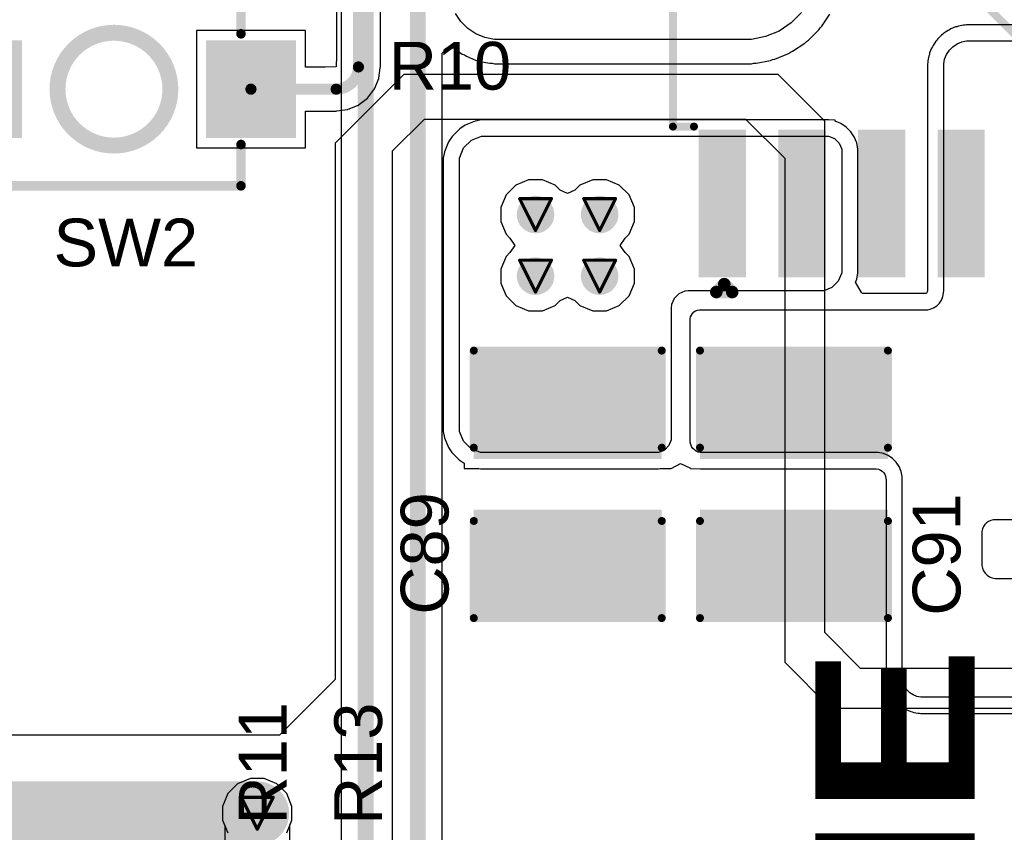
# Model space of a CAD drawing. Header units: inches. Extents: x 0 to 12.2, y 0 to 7.
# Tile 39 of 154: x 1.536 to 2.154, y 1.117 to 1.627. Entities that reach past the tile are written whole.
import ezdxf

# ---------------------------------------------------------------- set-up
doc = ezdxf.new("R2010")
doc.units = ezdxf.units.IN
doc.header["$MEASUREMENT"] = 0
for name, color, linetype in [('Bottom Layer', 5, 'Continuous'), ('Bottom Overlay', 54, 'Continuous'), ('Drill Drawing', 1, 'Continuous'), ('Layer 1', 16, 'Continuous'), ('Layer 2', 76, 'Continuous'), ('Top Layer', 1, 'Continuous'), ('Top Overlay', 2, 'Continuous'), ('Top Paste', 8, 'Continuous'), ('Top Solder', 216, 'Continuous'), ('Via Holes', 16, 'Continuous')]:
    doc.layers.add(name, color=color, linetype=linetype)
doc.styles.add('Arial', font='txt', dxfattribs={"height": 0.2})
doc.styles.add('Arial Black_Bold', font='txt', dxfattribs={"height": 0.2})

# ---------------------------------------------------------------- blocks, each defined once
blk = doc.blocks.new('SOT_223_6__21')
at = {"layer": 'Top Layer'}
for points in [[(-0.0689, 0.16535), (0.0689, 0.16535), (0.0689, 0.07874), (-0.0689, 0.07874)], [(-0.11083, -0.07972), (-0.08917, -0.07972), (-0.08917, -0.16437), (-0.11083, -0.16437)], [(-0.06083, -0.07972), (-0.03917, -0.07972), (-0.03917, -0.16437), (-0.06083, -0.16437)], [(-0.01083, -0.07972), (0.01083, -0.07972), (0.01083, -0.16437), (-0.01083, -0.16437)], [(0.03917, -0.07972), (0.06083, -0.07972), (0.06083, -0.16437), (0.03917, -0.16437)], [(0.08917, -0.07972), (0.11083, -0.07972), (0.11083, -0.16437), (0.08917, -0.16437)]]:
    blk.add_hatch(color=1, dxfattribs=at).paths.add_polyline_path(points)
at = {"layer": 'Top Paste'}
for points in [[(-0.0689, 0.16535), (0.0689, 0.16535), (0.0689, 0.07874), (-0.0689, 0.07874)], [(-0.11083, -0.07972), (-0.08917, -0.07972), (-0.08917, -0.16437), (-0.11083, -0.16437)], [(-0.06083, -0.07972), (-0.03917, -0.07972), (-0.03917, -0.16437), (-0.06083, -0.16437)], [(-0.01083, -0.07972), (0.01083, -0.07972), (0.01083, -0.16437), (-0.01083, -0.16437)], [(0.03917, -0.07972), (0.06083, -0.07972), (0.06083, -0.16437), (0.03917, -0.16437)], [(0.08917, -0.07972), (0.11083, -0.07972), (0.11083, -0.16437), (0.08917, -0.16437)]]:
    blk.add_hatch(color=8, dxfattribs=at).paths.add_polyline_path(points)
at = {"layer": 'Top Solder'}
for points in [[(-0.0729, 0.16935), (0.0729, 0.16935), (0.0729, 0.07474), (-0.0729, 0.07474)], [(-0.11483, -0.07572), (-0.08517, -0.07572), (-0.08517, -0.16837), (-0.11483, -0.16837)], [(-0.06483, -0.07572), (-0.03517, -0.07572), (-0.03517, -0.16837), (-0.06483, -0.16837)], [(-0.01483, -0.07572), (0.01483, -0.07572), (0.01483, -0.16837), (-0.01483, -0.16837)], [(0.03517, -0.07572), (0.06483, -0.07572), (0.06483, -0.16837), (0.03517, -0.16837)], [(0.08517, -0.07572), (0.11483, -0.07572), (0.11483, -0.16837), (0.08517, -0.16837)]]:
    blk.add_hatch(color=216, dxfattribs=at).paths.add_polyline_path(points)
at = {"layer": 'Top Overlay'}
for points, const_width in [([(-0.131, -0.07374), (-0.131, 0.07243)], 0.005), ([(-0.131, 0.07243), (-0.07593, 0.07243)], 0.005), ([(0.07593, 0.07243), (0.131, 0.07243)], 0.005), ([(0.131, -0.07374), (0.131, 0.07243)], 0.005), ([(-0.131, -0.07374), (-0.11776, -0.07374)], 0.005), ([(0.11776, -0.07374), (0.131, -0.07374)], 0.005), ([(-0.10376, -0.17767), (-0.09876, -0.17267)], 0.00787), ([(-0.09876, -0.17267), (-0.09376, -0.17767)], 0.00787), ([(-0.10376, -0.17767), (-0.09376, -0.17767)], 0.00787)]:
    blk.add_lwpolyline(points, dxfattribs=dict(at, const_width=const_width))
for points, const_width in [([(-0.13225, 0.07243, 1), (-0.12975, 0.07243, 1)], 0.0025), ([(-0.13225, 0.07243, 1), (-0.12975, 0.07243, 1)], 0.0025), ([(-0.07718, 0.07243, 1), (-0.07468, 0.07243, 1)], 0.0025), ([(0.07468, 0.07243, 1), (0.07718, 0.07243, 1)], 0.0025), ([(0.12975, 0.07243, 1), (0.13225, 0.07243, 1)], 0.0025), ([(0.12975, 0.07243, 1), (0.13225, 0.07243, 1)], 0.0025), ([(-0.13225, -0.07374, 1), (-0.12975, -0.07374, 1)], 0.0025), ([(-0.13225, -0.07374, 1), (-0.12975, -0.07374, 1)], 0.0025), ([(-0.11901, -0.07374, 1), (-0.11651, -0.07374, 1)], 0.0025), ([(0.11651, -0.07374, 1), (0.11901, -0.07374, 1)], 0.0025), ([(0.12975, -0.07374, 1), (0.13225, -0.07374, 1)], 0.0025), ([(0.12975, -0.07374, 1), (0.13225, -0.07374, 1)], 0.0025), ([(-0.10073, -0.17267, 1), (-0.09679, -0.17267, 1)], 0.00394), ([(-0.10073, -0.17267, 1), (-0.09679, -0.17267, 1)], 0.00394), ([(-0.10573, -0.17767, 1), (-0.10179, -0.17767, 1)], 0.00394), ([(-0.10573, -0.17767, 1), (-0.10179, -0.17767, 1)], 0.00394), ([(-0.09573, -0.17767, 1), (-0.09179, -0.17767, 1)], 0.00394), ([(-0.09573, -0.17767, 1), (-0.09179, -0.17767, 1)], 0.00394)]:
    blk.add_lwpolyline(points, format="xyb", close=True, dxfattribs=dict(at, const_width=const_width))
blk = doc.blocks.new('TS_1088_AR02016_48')
at = {"layer": 'Top Layer'}
for points in [[(-0.11023, 0.02677), (-0.06181, 0.02677), (-0.06181, -0.02677), (-0.11023, -0.02677)], [(0.06181, 0.02677), (0.11023, 0.02677), (0.11023, -0.02677), (0.06181, -0.02677)]]:
    blk.add_hatch(color=1, dxfattribs=at).paths.add_polyline_path(points)
at = {"layer": 'Top Paste'}
for points in [[(-0.11023, 0.02677), (-0.06181, 0.02677), (-0.06181, -0.02677), (-0.11023, -0.02677)], [(0.06181, 0.02677), (0.11023, 0.02677), (0.11023, -0.02677), (0.06181, -0.02677)]]:
    blk.add_hatch(color=8, dxfattribs=at).paths.add_polyline_path(points)
at = {"layer": 'Top Solder'}
for points in [[(-0.11423, 0.03077), (-0.05781, 0.03077), (-0.05781, -0.03077), (-0.11423, -0.03077)], [(0.05781, 0.03077), (0.11423, 0.03077), (0.11423, -0.03077), (0.05781, -0.03077)]]:
    blk.add_hatch(color=216, dxfattribs=at).paths.add_polyline_path(points)
at = {"layer": 'Top Overlay', "const_width": 0.006}
for points in [[(-0.07977, 0.06068), (-0.07977, 0.03477)], [(0.07977, 0.06068), (-0.07977, 0.06068)], [(0.07977, 0.06068), (0.07977, 0.03477)], [(-0.07977, -0.03477), (-0.07977, -0.06068)], [(0.07977, -0.03477), (0.07977, -0.06068)], [(0.07977, -0.06068), (-0.07977, -0.06068)]]:
    blk.add_lwpolyline(points, dxfattribs=at)
at = {"layer": 'Top Overlay'}
for points, const_width in [([(-0.08127, 0.06068, 1), (-0.07827, 0.06068, 1)], 0.003), ([(-0.08127, 0.06068, 1), (-0.07827, 0.06068, 1)], 0.003), ([(0.07827, 0.06068, 1), (0.08127, 0.06068, 1)], 0.003), ([(0.07827, 0.06068, 1), (0.08127, 0.06068, 1)], 0.003), ([(-0.08127, 0.03477, 1), (-0.07827, 0.03477, 1)], 0.003), ([(0.03543, 0, 1), (-0.03543, 0, 1)], 0.01), ([(0.07827, 0.03477, 1), (0.08127, 0.03477, 1)], 0.003), ([(-0.03793, 0, 1), (-0.03293, 0, 1)], 0.005), ([(0.03293, 0, 1), (0.03793, 0, 1)], 0.005), ([(-0.08127, -0.03477, 1), (-0.07827, -0.03477, 1)], 0.003), ([(0.07827, -0.03477, 1), (0.08127, -0.03477, 1)], 0.003), ([(-0.08127, -0.06068, 1), (-0.07827, -0.06068, 1)], 0.003), ([(-0.08127, -0.06068, 1), (-0.07827, -0.06068, 1)], 0.003), ([(0.07827, -0.06068, 1), (0.08127, -0.06068, 1)], 0.003), ([(0.07827, -0.06068, 1), (0.08127, -0.06068, 1)], 0.003)]:
    blk.add_lwpolyline(points, format="xyb", close=True, dxfattribs=dict(at, const_width=const_width))
blk = doc.blocks.new('C___1210_265')
at = {"layer": 'Top Layer'}
for points in [[(-0.08, 0.055), (-0.02, 0.055), (-0.02, -0.055), (-0.08, -0.055)], [(0.02, 0.055), (0.08, 0.055), (0.08, -0.055), (0.02, -0.055)]]:
    blk.add_hatch(color=1, dxfattribs=at).paths.add_polyline_path(points)
at = {"layer": 'Top Paste'}
for points in [[(-0.08, 0.055), (-0.02, 0.055), (-0.02, -0.055), (-0.08, -0.055)], [(0.02, 0.055), (0.08, 0.055), (0.08, -0.055), (0.02, -0.055)]]:
    blk.add_hatch(color=8, dxfattribs=at).paths.add_polyline_path(points)
at = {"layer": 'Top Solder'}
for points in [[(-0.084, 0.059), (-0.016, 0.059), (-0.016, -0.059), (-0.084, -0.059)], [(0.016, 0.059), (0.084, 0.059), (0.084, -0.059), (0.016, -0.059)]]:
    blk.add_hatch(color=216, dxfattribs=at).paths.add_polyline_path(points)
at = {"layer": 'Top Overlay', "const_width": 0.005}
for points in [[(-0.084, 0.059), (-0.023, 0.059)], [(-0.084, 0.059), (-0.084, -0.059)], [(0.023, 0.059), (0.084, 0.059)], [(0.084, 0.059), (0.084, -0.059)], [(-0.084, -0.059), (-0.023, -0.059)], [(0.023, -0.059), (0.084, -0.059)]]:
    blk.add_lwpolyline(points, dxfattribs=at)
at = {"layer": 'Top Overlay', "const_width": 0.0025}
for points in [[(-0.08525, 0.059, 1), (-0.08275, 0.059, 1)], [(-0.08525, 0.059, 1), (-0.08275, 0.059, 1)], [(-0.02425, 0.059, 1), (-0.02175, 0.059, 1)], [(0.02175, 0.059, 1), (0.02425, 0.059, 1)], [(0.08275, 0.059, 1), (0.08525, 0.059, 1)], [(0.08275, 0.059, 1), (0.08525, 0.059, 1)], [(-0.08525, -0.059, 1), (-0.08275, -0.059, 1)], [(-0.08525, -0.059, 1), (-0.08275, -0.059, 1)], [(-0.02425, -0.059, 1), (-0.02175, -0.059, 1)], [(0.02175, -0.059, 1), (0.02425, -0.059, 1)], [(0.08275, -0.059, 1), (0.08525, -0.059, 1)], [(0.08275, -0.059, 1), (0.08525, -0.059, 1)]]:
    blk.add_lwpolyline(points, format="xyb", close=True, dxfattribs=at)
blk = doc.blocks.new('C___1210_267')
at = {"layer": 'Top Layer'}
for points in [[(-0.08, 0.055), (-0.02, 0.055), (-0.02, -0.055), (-0.08, -0.055)], [(0.02, 0.055), (0.08, 0.055), (0.08, -0.055), (0.02, -0.055)]]:
    blk.add_hatch(color=1, dxfattribs=at).paths.add_polyline_path(points)
at = {"layer": 'Top Paste'}
for points in [[(-0.08, 0.055), (-0.02, 0.055), (-0.02, -0.055), (-0.08, -0.055)], [(0.02, 0.055), (0.08, 0.055), (0.08, -0.055), (0.02, -0.055)]]:
    blk.add_hatch(color=8, dxfattribs=at).paths.add_polyline_path(points)
at = {"layer": 'Top Solder'}
for points in [[(-0.084, 0.059), (-0.016, 0.059), (-0.016, -0.059), (-0.084, -0.059)], [(0.016, 0.059), (0.084, 0.059), (0.084, -0.059), (0.016, -0.059)]]:
    blk.add_hatch(color=216, dxfattribs=at).paths.add_polyline_path(points)
at = {"layer": 'Top Overlay', "const_width": 0.005}
for points in [[(-0.084, 0.059), (-0.023, 0.059)], [(-0.084, 0.059), (-0.084, -0.059)], [(0.023, 0.059), (0.084, 0.059)], [(0.084, 0.059), (0.084, -0.059)], [(-0.084, -0.059), (-0.023, -0.059)], [(0.023, -0.059), (0.084, -0.059)]]:
    blk.add_lwpolyline(points, dxfattribs=at)
at = {"layer": 'Top Overlay', "const_width": 0.0025}
for points in [[(-0.08525, 0.059, 1), (-0.08275, 0.059, 1)], [(-0.08525, 0.059, 1), (-0.08275, 0.059, 1)], [(-0.02425, 0.059, 1), (-0.02175, 0.059, 1)], [(0.02175, 0.059, 1), (0.02425, 0.059, 1)], [(0.08275, 0.059, 1), (0.08525, 0.059, 1)], [(0.08275, 0.059, 1), (0.08525, 0.059, 1)], [(-0.08525, -0.059, 1), (-0.08275, -0.059, 1)], [(-0.08525, -0.059, 1), (-0.08275, -0.059, 1)], [(-0.02425, -0.059, 1), (-0.02175, -0.059, 1)], [(0.02175, -0.059, 1), (0.02425, -0.059, 1)], [(0.08275, -0.059, 1), (0.08525, -0.059, 1)], [(0.08275, -0.059, 1), (0.08525, -0.059, 1)]]:
    blk.add_lwpolyline(points, format="xyb", close=True, dxfattribs=at)

msp = doc.modelspace()

# ---------------------------------------------------------------- hatches: boundary and pattern name
at = {"layer": 'Bottom Layer'}
h = msp.add_hatch(color=5, dxfattribs=at)
edge = h.paths.add_edge_path()
edge.add_arc((1.85976, 1.505), 0.01181, 0, 360)
h = msp.add_hatch(color=5, dxfattribs=at)
edge = h.paths.add_edge_path()
edge.add_arc((1.9, 1.505), 0.01181, 0, 360)
h = msp.add_hatch(color=5, dxfattribs=at)
edge = h.paths.add_edge_path()
edge.add_arc((1.85976, 1.46632), 0.01181, 0, 360)
h = msp.add_hatch(color=5, dxfattribs=at)
edge = h.paths.add_edge_path()
edge.add_arc((1.9, 1.46632), 0.01181, 0, 360)
h = msp.add_hatch(color=5, dxfattribs=at)
edge = h.paths.add_edge_path()
edge.add_arc((1.68504, 1.129), 0.01181, 0, 360)
at = {"layer": 'Layer 1'}
h = msp.add_hatch(color=16, dxfattribs=at)
edge = h.paths.add_edge_path()
edge.add_arc((1.85976, 1.505), 0.01181, 0, 360)
h = msp.add_hatch(color=16, dxfattribs=at)
edge = h.paths.add_edge_path()
edge.add_arc((1.9, 1.505), 0.01181, 0, 360)
h = msp.add_hatch(color=16, dxfattribs=at)
edge = h.paths.add_edge_path()
edge.add_arc((1.85976, 1.46632), 0.01181, 0, 360)
h = msp.add_hatch(color=16, dxfattribs=at)
edge = h.paths.add_edge_path()
edge.add_arc((1.9, 1.46632), 0.01181, 0, 360)
h = msp.add_hatch(color=16, dxfattribs=at)
edge = h.paths.add_edge_path()
edge.add_arc((1.68504, 1.129), 0.01181, 0, 360)
at = {"layer": 'Layer 2'}
h = msp.add_hatch(color=76, dxfattribs=at)
edge = h.paths.add_edge_path()
edge.add_arc((1.85976, 1.505), 0.01181, 0, 360)
h = msp.add_hatch(color=76, dxfattribs=at)
edge = h.paths.add_edge_path()
edge.add_arc((1.9, 1.505), 0.01181, 0, 360)
h = msp.add_hatch(color=76, dxfattribs=at)
edge = h.paths.add_edge_path()
edge.add_arc((1.85976, 1.46632), 0.01181, 0, 360)
h = msp.add_hatch(color=76, dxfattribs=at)
edge = h.paths.add_edge_path()
edge.add_arc((1.9, 1.46632), 0.01181, 0, 360)
h = msp.add_hatch(color=76, dxfattribs=at)
edge = h.paths.add_edge_path()
edge.add_arc((1.68504, 1.129), 0.01181, 0, 360)
at = {"layer": 'Top Layer'}
h = msp.add_hatch(color=1, dxfattribs=at)
edge = h.paths.add_edge_path()
edge.add_arc((1.85976, 1.505), 0.01181, 0, 360)
h = msp.add_hatch(color=1, dxfattribs=at)
edge = h.paths.add_edge_path()
edge.add_arc((1.9, 1.505), 0.01181, 0, 360)
h = msp.add_hatch(color=1, dxfattribs=at)
edge = h.paths.add_edge_path()
edge.add_arc((1.85976, 1.46632), 0.01181, 0, 360)
h = msp.add_hatch(color=1, dxfattribs=at)
edge = h.paths.add_edge_path()
edge.add_arc((1.9, 1.46632), 0.01181, 0, 360)
h = msp.add_hatch(color=1, dxfattribs=at)
edge = h.paths.add_edge_path()
edge.add_arc((1.68504, 1.129), 0.01181, 0, 360)
at = {"layer": 'Via Holes'}
h = msp.add_hatch(color=7, dxfattribs=at)
edge = h.paths.add_edge_path()
edge.add_arc((1.85976, 1.505), 0.00591, 0, 360)
h = msp.add_hatch(color=7, dxfattribs=at)
edge = h.paths.add_edge_path()
edge.add_arc((1.9, 1.505), 0.00591, 0, 360)
h = msp.add_hatch(color=7, dxfattribs=at)
edge = h.paths.add_edge_path()
edge.add_arc((1.85976, 1.46632), 0.00591, 0, 360)
h = msp.add_hatch(color=7, dxfattribs=at)
edge = h.paths.add_edge_path()
edge.add_arc((1.9, 1.46632), 0.00591, 0, 360)
h = msp.add_hatch(color=7, dxfattribs=at)
edge = h.paths.add_edge_path()
edge.add_arc((1.68504, 1.129), 0.00591, 0, 360)

# ---------------------------------------------------------------- linework, layer by layer
at = {"layer": 'Bottom Layer'}
for p, q in [((1.73781, 2.05274), (1.73781, 0.78374)), ((1.81286, 1.62627), (1.80946, 1.63136)), ((1.81719, 1.62194), (1.81286, 1.62627)), ((2.0267, 1.6318), (2.02025, 1.62535)), ((2.03942, 1.6233), (2.04449, 1.63089)), ((1.82228, 1.61854), (1.81719, 1.62194)), ((2.01266, 1.62027), (2.00422, 1.61678)), ((2.02025, 1.62535), (2.01266, 1.62027)), ((2.03106, 1.61453), (2.03751, 1.62099)), ((2.03751, 1.62099), (2.03835, 1.62224)), ((2.03835, 1.62224), (2.03942, 1.6233)), ((1.82793, 1.61619), (1.82228, 1.61854)), ((1.83394, 1.615), (1.82793, 1.61619)), ((1.99071, 1.615), (1.83394, 1.615)), ((1.99527, 1.615), (1.99071, 1.615)), ((2.00422, 1.61678), (1.99527, 1.615)), ((2.02874, 1.61263), (2.02981, 1.61369)), ((2.02981, 1.61369), (2.03106, 1.61453)), ((1.80115, 1.60645), (1.80311, 1.60821)), ((1.80311, 1.60821), (1.806, 1.60954)), ((1.806, 1.60954), (1.80815, 1.60977)), ((1.80815, 1.60977), (1.80869, 1.60922)), ((1.80869, 1.60922), (1.81378, 1.60582)), ((2.01976, 1.60698), (2.02115, 1.60756)), ((2.02115, 1.60756), (2.02874, 1.61263)), ((1.80115, 1.01394), (1.80115, 1.60645)), ((1.81378, 1.60582), (1.81517, 1.60524)), ((1.81517, 1.60524), (1.81642, 1.60441)), ((1.81642, 1.60441), (1.82208, 1.60206)), ((1.82208, 1.60206), (1.82356, 1.60177)), ((1.82356, 1.60177), (1.82495, 1.60119)), ((1.82495, 1.60119), (1.83096, 1.6)), ((1.99825, 1.6), (2.00721, 1.60178)), ((2.00721, 1.60178), (2.0086, 1.60236)), ((2.0086, 1.60236), (2.01008, 1.60265)), ((2.01008, 1.60265), (2.01851, 1.60614)), ((2.01851, 1.60614), (2.01976, 1.60698)), ((1.83096, 1.6), (1.83246, 1.6)), ((1.83246, 1.6), (1.83394, 1.59971)), ((1.83394, 1.59971), (1.99071, 1.59971)), ((1.99071, 1.59971), (1.99527, 1.59971)), ((1.99527, 1.59971), (1.99675, 1.6)), ((1.99675, 1.6), (1.99825, 1.6)), ((1.8474, 1.52349), (1.84127, 1.51735)), ((1.85542, 1.52681), (1.8474, 1.52349)), ((1.86409, 1.52681), (1.85542, 1.52681)), ((1.87211, 1.52349), (1.86409, 1.52681)), ((1.8753, 1.5203), (1.87211, 1.52349)), ((1.88765, 1.52349), (1.88445, 1.5203)), ((1.89566, 1.52681), (1.88765, 1.52349)), ((1.90434, 1.52681), (1.89566, 1.52681)), ((1.91235, 1.52349), (1.90434, 1.52681)), ((1.91849, 1.51735), (1.91235, 1.52349)), ((1.84127, 1.51735), (1.83794, 1.50934)), ((1.87988, 1.51813), (1.8753, 1.5203)), ((1.88445, 1.5203), (1.87988, 1.51813)), ((1.92181, 1.50934), (1.91849, 1.51735)), ((1.83794, 1.50934), (1.83794, 1.50066)), ((1.92181, 1.50066), (1.92181, 1.50934)), ((1.83794, 1.50066), (1.84127, 1.49265)), ((1.91849, 1.49265), (1.92181, 1.50066)), ((1.84127, 1.49265), (1.84368, 1.49023)), ((1.84368, 1.49023), (1.84682, 1.48566)), ((1.91294, 1.48566), (1.91608, 1.49023)), ((1.91608, 1.49023), (1.91849, 1.49265)), ((1.84682, 1.48566), (1.84368, 1.48109)), ((1.91608, 1.48109), (1.91294, 1.48566)), ((1.84127, 1.47867), (1.83794, 1.47066)), ((1.84368, 1.48109), (1.84127, 1.47867)), ((1.91849, 1.47867), (1.91608, 1.48109)), ((1.92181, 1.47066), (1.91849, 1.47867)), ((1.83794, 1.47066), (1.83794, 1.46198)), ((1.92181, 1.46198), (1.92181, 1.47066)), ((1.83794, 1.46198), (1.84127, 1.45396)), ((1.91849, 1.45396), (1.92181, 1.46198)), ((1.84127, 1.45396), (1.8474, 1.44783)), ((1.8753, 1.45102), (1.87988, 1.45319)), ((1.87988, 1.45319), (1.88445, 1.45102)), ((1.91235, 1.44783), (1.91849, 1.45396)), ((1.8474, 1.44783), (1.85542, 1.44451)), ((1.86409, 1.44451), (1.87211, 1.44783)), ((1.87211, 1.44783), (1.8753, 1.45102)), ((1.88445, 1.45102), (1.88765, 1.44783)), ((1.88765, 1.44783), (1.89566, 1.44451)), ((1.90434, 1.44451), (1.91235, 1.44783)), ((1.85542, 1.44451), (1.86409, 1.44451)), ((1.89566, 1.44451), (1.90434, 1.44451)), ((1.6807, 1.15081), (1.67268, 1.14749)), ((1.68938, 1.15081), (1.6807, 1.15081)), ((1.69739, 1.14749), (1.68938, 1.15081)), ((1.67268, 1.14749), (1.66655, 1.14135)), ((1.70353, 1.14135), (1.69739, 1.14749)), ((1.66655, 1.14135), (1.66323, 1.13334)), ((1.70685, 1.13334), (1.70353, 1.14135)), ((1.66323, 1.13334), (1.66323, 1.12466)), ((1.70685, 1.12466), (1.70685, 1.13334)), ((1.66323, 1.12466), (1.66655, 1.11665)), ((1.70353, 1.11665), (1.70685, 1.12466))]:
    msp.add_line(p, q, dxfattribs=at)
at = {"layer": 'Bottom Layer', "const_width": 0.01}
for points in [[(1.78585, 0.99852), (1.78585, 2.21547)], [(1.75311, 0.78374), (1.75311, 2.12987)]]:
    msp.add_lwpolyline(points, dxfattribs=at)
at = {"layer": 'Bottom Overlay', "const_width": 0.005}
msp.add_lwpolyline([(2.00638, 1.77239), (2.16325, 1.61552)], dxfattribs=at)
at = {"layer": 'Drill Drawing', "const_width": 0.002}
for points in [[(1.84976, 1.515), (1.86976, 1.515)], [(1.84976, 1.515), (1.85976, 1.495)], [(1.85976, 1.495), (1.86976, 1.515)], [(1.89, 1.515), (1.91, 1.515)], [(1.89, 1.515), (1.9, 1.495)], [(1.9, 1.495), (1.91, 1.515)], [(1.84976, 1.47632), (1.86976, 1.47632)], [(1.84976, 1.47632), (1.85976, 1.45632)], [(1.85976, 1.45632), (1.86976, 1.47632)], [(1.89, 1.47632), (1.91, 1.47632)], [(1.89, 1.47632), (1.9, 1.45632)], [(1.9, 1.45632), (1.91, 1.47632)], [(1.67504, 1.139), (1.69504, 1.139)], [(1.67504, 1.139), (1.68504, 1.119)], [(1.68504, 1.119), (1.69504, 1.139)]]:
    msp.add_lwpolyline(points, dxfattribs=at)
at = {"layer": 'Drill Drawing', "const_width": 0.001}
for points in [[(1.84926, 1.515, 1), (1.85026, 1.515, 1)], [(1.84926, 1.515, 1), (1.85026, 1.515, 1)], [(1.86926, 1.515, 1), (1.87026, 1.515, 1)], [(1.86926, 1.515, 1), (1.87026, 1.515, 1)], [(1.8895, 1.515, 1), (1.8905, 1.515, 1)], [(1.8895, 1.515, 1), (1.8905, 1.515, 1)], [(1.9095, 1.515, 1), (1.9105, 1.515, 1)], [(1.9095, 1.515, 1), (1.9105, 1.515, 1)], [(1.85926, 1.495, 1), (1.86026, 1.495, 1)], [(1.85926, 1.495, 1), (1.86026, 1.495, 1)], [(1.8995, 1.495, 1), (1.9005, 1.495, 1)], [(1.8995, 1.495, 1), (1.9005, 1.495, 1)], [(1.84926, 1.47632, 1), (1.85026, 1.47632, 1)], [(1.84926, 1.47632, 1), (1.85026, 1.47632, 1)], [(1.86926, 1.47632, 1), (1.87026, 1.47632, 1)], [(1.86926, 1.47632, 1), (1.87026, 1.47632, 1)], [(1.8895, 1.47632, 1), (1.8905, 1.47632, 1)], [(1.8895, 1.47632, 1), (1.8905, 1.47632, 1)], [(1.9095, 1.47632, 1), (1.9105, 1.47632, 1)], [(1.9095, 1.47632, 1), (1.9105, 1.47632, 1)], [(1.85926, 1.45632, 1), (1.86026, 1.45632, 1)], [(1.85926, 1.45632, 1), (1.86026, 1.45632, 1)], [(1.8995, 1.45632, 1), (1.9005, 1.45632, 1)], [(1.8995, 1.45632, 1), (1.9005, 1.45632, 1)], [(1.67454, 1.139, 1), (1.67554, 1.139, 1)], [(1.67454, 1.139, 1), (1.67554, 1.139, 1)], [(1.69454, 1.139, 1), (1.69554, 1.139, 1)], [(1.69454, 1.139, 1), (1.69554, 1.139, 1)], [(1.68454, 1.119, 1), (1.68554, 1.119, 1)], [(1.68454, 1.119, 1), (1.68554, 1.119, 1)]]:
    msp.add_lwpolyline(points, format="xyb", close=True, dxfattribs=at)
at = {"layer": 'Layer 1'}
for p, q in [((1.8474, 1.52349), (1.84127, 1.51735)), ((1.85542, 1.52681), (1.8474, 1.52349)), ((1.86409, 1.52681), (1.85542, 1.52681)), ((1.87211, 1.52349), (1.86409, 1.52681)), ((1.8753, 1.5203), (1.87211, 1.52349)), ((1.88765, 1.52349), (1.88445, 1.5203)), ((1.89566, 1.52681), (1.88765, 1.52349)), ((1.90434, 1.52681), (1.89566, 1.52681)), ((1.91235, 1.52349), (1.90434, 1.52681)), ((1.91849, 1.51735), (1.91235, 1.52349)), ((1.84127, 1.51735), (1.83794, 1.50934)), ((1.87988, 1.51813), (1.8753, 1.5203)), ((1.88445, 1.5203), (1.87988, 1.51813)), ((1.92181, 1.50934), (1.91849, 1.51735)), ((1.83794, 1.50934), (1.83794, 1.50066)), ((1.92181, 1.50066), (1.92181, 1.50934)), ((1.83794, 1.50066), (1.84127, 1.49265)), ((1.91849, 1.49265), (1.92181, 1.50066)), ((1.84127, 1.49265), (1.84368, 1.49023)), ((1.84368, 1.49023), (1.84682, 1.48566)), ((1.91294, 1.48566), (1.91608, 1.49023)), ((1.91608, 1.49023), (1.91849, 1.49265)), ((1.84682, 1.48566), (1.84368, 1.48109)), ((1.91608, 1.48109), (1.91294, 1.48566)), ((1.84127, 1.47867), (1.83794, 1.47066)), ((1.84368, 1.48109), (1.84127, 1.47867)), ((1.91849, 1.47867), (1.91608, 1.48109)), ((1.92181, 1.47066), (1.91849, 1.47867)), ((1.83794, 1.47066), (1.83794, 1.46198)), ((1.92181, 1.46198), (1.92181, 1.47066)), ((1.83794, 1.46198), (1.84127, 1.45396)), ((1.91849, 1.45396), (1.92181, 1.46198)), ((1.84127, 1.45396), (1.8474, 1.44783)), ((1.8753, 1.45102), (1.87988, 1.45319)), ((1.87988, 1.45319), (1.88445, 1.45102)), ((1.91235, 1.44783), (1.91849, 1.45396)), ((1.8474, 1.44783), (1.85542, 1.44451)), ((1.86409, 1.44451), (1.87211, 1.44783)), ((1.87211, 1.44783), (1.8753, 1.45102)), ((1.88445, 1.45102), (1.88765, 1.44783)), ((1.88765, 1.44783), (1.89566, 1.44451)), ((1.90434, 1.44451), (1.91235, 1.44783)), ((1.85542, 1.44451), (1.86409, 1.44451)), ((1.89566, 1.44451), (1.90434, 1.44451)), ((1.6807, 1.15081), (1.67268, 1.14749)), ((1.68938, 1.15081), (1.6807, 1.15081)), ((1.69739, 1.14749), (1.68938, 1.15081)), ((1.67268, 1.14749), (1.66655, 1.14135)), ((1.70353, 1.14135), (1.69739, 1.14749)), ((1.66655, 1.14135), (1.66323, 1.13334)), ((1.70685, 1.13334), (1.70353, 1.14135)), ((1.66323, 1.13334), (1.66323, 1.12466)), ((1.70685, 1.12466), (1.70685, 1.13334)), ((1.66323, 1.12466), (1.66655, 1.11665)), ((1.70353, 1.11665), (1.70685, 1.12466))]:
    msp.add_line(p, q, dxfattribs=at)
at = {"layer": 'Layer 2'}
for p, q in [((1.77715, 1.593), (1.734, 1.54985)), ((2.012, 1.593), (1.77715, 1.593)), ((2.04141, 1.56359), (2.012, 1.593)), ((1.77, 1.545), (1.79, 1.565)), ((1.79, 1.565), (1.99164, 1.565)), ((1.99164, 1.565), (2.01617, 1.54047)), ((2.04141, 1.24244), (2.04141, 1.56359)), ((1.734, 1.54985), (1.734, 1.213)), ((1.77, 1.10382), (1.77, 1.545)), ((2.01617, 1.54047), (2.01617, 1.22383)), ((2.06385, 1.22), (2.04141, 1.24244)), ((2.01617, 1.22383), (2.045, 1.195)), ((2.32709, 1.22), (2.06385, 1.22)), ((1.734, 1.213), (1.699, 1.178)), ((2.045, 1.195), (3.25, 1.195)), ((1.699, 1.178), (1.12754, 1.178))]:
    msp.add_line(p, q, dxfattribs=at)
at = {"layer": 'Layer 2', "const_width": 0.04}
msp.add_lwpolyline([(1.10826, 1.129), (1.68504, 1.129)], dxfattribs=at)
at = {"layer": 'Layer 2', "const_width": 0.02}
msp.add_lwpolyline([(1.67504, 1.129, 1), (1.69504, 1.129, 1)], format="xyb", close=True, dxfattribs=at)
at = {"layer": 'Top Layer'}
for p, q in [((1.73479, 1.76769), (1.73479, 1.60468)), ((1.76232, 1.5977), (1.76232, 1.70488)), ((1.71529, 1.62052), (1.64687, 1.62052)), ((1.64687, 1.62052), (1.64687, 1.54698)), ((1.71529, 1.59752), (1.71529, 1.62052)), ((2.11876, 1.62066), (2.11614, 1.61891)), ((2.11968, 1.62104), (2.11876, 1.62066)), ((2.12052, 1.6216), (2.11968, 1.62104)), ((2.12343, 1.6228), (2.12052, 1.6216)), ((2.12442, 1.623), (2.12343, 1.6228)), ((2.12534, 1.62339), (2.12442, 1.623)), ((2.12843, 1.624), (2.12534, 1.62339)), ((2.12944, 1.624), (2.12843, 1.624)), ((2.13042, 1.6242), (2.12944, 1.624)), ((2.35351, 1.6242), (2.13042, 1.6242)), ((2.11109, 1.61386), (2.10934, 1.61124)), ((2.1118, 1.61457), (2.11109, 1.61386)), ((2.11236, 1.61541), (2.1118, 1.61457)), ((2.11459, 1.61764), (2.11236, 1.61541)), ((2.11543, 1.6182), (2.11459, 1.61764)), ((2.11614, 1.61891), (2.11543, 1.6182)), ((2.12733, 1.61339), (2.13042, 1.614)), ((2.13042, 1.614), (2.132, 1.614)), ((2.132, 1.614), (2.35703, 1.614)), ((2.1084, 1.60948), (2.10719, 1.60657)), ((2.10896, 1.61032), (2.1084, 1.60948)), ((2.10934, 1.61124), (2.10896, 1.61032)), ((2.11782, 1.60558), (2.11957, 1.6082)), ((2.11957, 1.6082), (2.1218, 1.61043)), ((2.1218, 1.61043), (2.12442, 1.61218)), ((2.12442, 1.61218), (2.12733, 1.61339)), ((1.73479, 1.60468), (1.7346, 1.59776)), ((2.10661, 1.60466), (2.106, 1.60156)), ((2.106, 1.60156), (2.106, 1.60056)), ((2.107, 1.60558), (2.10661, 1.60466)), ((2.10719, 1.60657), (2.107, 1.60558)), ((2.116, 1.59958), (2.11661, 1.60267)), ((2.11661, 1.60267), (2.11782, 1.60558)), ((1.72763, 1.59752), (1.71529, 1.59752)), ((1.73455, 1.5977), (1.72763, 1.59752)), ((1.73457, 1.59774), (1.73455, 1.5977)), ((1.7346, 1.59776), (1.73457, 1.59774)), ((1.76135, 1.59054), (1.76224, 1.59729)), ((1.76224, 1.59729), (1.76232, 1.5977)), ((2.106, 1.60056), (2.1058, 1.59958)), ((2.1058, 1.59958), (2.1058, 1.45725)), ((2.116, 1.598), (2.116, 1.59958)), ((2.116, 1.457), (2.116, 1.598)), ((1.75858, 1.58386), (1.76135, 1.59054)), ((1.75418, 1.57812), (1.75858, 1.58386)), ((1.74845, 1.57372), (1.75418, 1.57812)), ((1.73501, 1.57007), (1.74177, 1.57096)), ((1.74177, 1.57096), (1.74845, 1.57372)), ((1.71529, 1.54698), (1.71529, 1.56999)), ((1.71529, 1.56999), (1.7346, 1.56999)), ((1.7346, 1.56999), (1.73501, 1.57007)), ((1.82579, 1.56447), (1.82189, 1.5637)), ((2.04091, 1.56447), (1.82579, 1.56447)), ((2.04377, 1.56447), (2.04091, 1.56447)), ((2.04783, 1.56428), (2.04377, 1.56447)), ((2.04377, 1.56447), (2.04377, 1.56447)), ((2.04783, 1.56363), (2.04783, 1.56428)), ((1.81225, 1.55886), (1.80741, 1.55402)), ((1.81556, 1.56107), (1.81225, 1.55886)), ((1.82189, 1.5637), (1.81556, 1.56107)), ((2.05145, 1.56213), (2.04783, 1.56363)), ((2.05475, 1.55992), (2.05145, 1.56213)), ((2.05765, 1.55703), (2.05475, 1.55992)), ((1.80741, 1.55402), (1.8052, 1.55072)), ((1.81462, 1.54681), (1.81946, 1.55166)), ((1.81946, 1.55166), (1.82579, 1.55428)), ((1.82579, 1.55428), (2.04377, 1.55428)), ((2.04377, 1.55428), (2.04755, 1.55271)), ((2.04755, 1.55271), (2.05044, 1.54982)), ((2.05986, 1.55372), (2.05765, 1.55703)), ((2.06142, 1.54995), (2.05986, 1.55372)), ((1.64687, 1.54698), (1.71529, 1.54698)), ((1.8052, 1.55072), (1.80258, 1.54439)), ((1.812, 1.54049), (1.81462, 1.54681)), ((2.05044, 1.54982), (2.052, 1.54604)), ((2.052, 1.54604), (2.052, 1.544)), ((2.0622, 1.54604), (2.06142, 1.54995)), ((2.0622, 1.46835), (2.0622, 1.54604)), ((1.80258, 1.54439), (1.8018, 1.54049)), ((1.8018, 1.54049), (1.8018, 1.36873)), ((1.812, 1.53706), (1.812, 1.54049)), ((2.052, 1.544), (2.052, 1.47117)), ((1.812, 1.372), (1.812, 1.53706)), ((2.052, 1.46835), (2.04984, 1.46314)), ((2.052, 1.47117), (2.052, 1.46835)), ((2.06142, 1.46445), (2.0622, 1.46835)), ((2.04586, 1.45916), (2.04065, 1.457)), ((2.04984, 1.46314), (2.04586, 1.45916)), ((2.06058, 1.46244), (2.06142, 1.46445)), ((2.0643, 1.45595), (2.06058, 1.46244)), ((2.06142, 1.46445), (2.06142, 1.46445)), ((1.9497, 1.45522), (1.94678, 1.4523)), ((1.95352, 1.4568), (1.9497, 1.45522)), ((1.95558, 1.457), (1.95352, 1.4568)), ((2.04065, 1.457), (1.95558, 1.457)), ((2.0651, 1.45544), (2.0643, 1.45595)), ((2.10479, 1.45544), (2.0651, 1.45544)), ((2.10483, 1.45545), (2.10479, 1.45544)), ((2.10511, 1.45564), (2.10483, 1.45545)), ((2.10536, 1.45589), (2.10511, 1.45564)), ((2.10555, 1.45617), (2.10536, 1.45589)), ((2.10568, 1.45649), (2.10555, 1.45617)), ((2.1058, 1.45707), (2.10568, 1.45649)), ((2.1058, 1.45725), (2.1058, 1.45707)), ((2.11458, 1.45134), (2.11548, 1.45352)), ((2.11548, 1.45352), (2.11594, 1.45582)), ((2.11594, 1.45582), (2.116, 1.457)), ((1.9452, 1.44848), (1.945, 1.44642)), ((1.94678, 1.4523), (1.9452, 1.44848)), ((2.10966, 1.44642), (2.11161, 1.44772)), ((2.11161, 1.44772), (2.11328, 1.44939)), ((2.11328, 1.44939), (2.11458, 1.45134)), ((1.945, 1.44642), (1.945, 1.36558)), ((1.95688, 1.43951), (1.95713, 1.44074)), ((1.95713, 1.44074), (1.95761, 1.4419)), ((1.95761, 1.4419), (1.9583, 1.44294)), ((1.9583, 1.44294), (1.95919, 1.44382)), ((1.95919, 1.44382), (1.96023, 1.44452)), ((1.96023, 1.44452), (1.96138, 1.445)), ((1.96138, 1.445), (1.96261, 1.44524)), ((1.96261, 1.44524), (1.96324, 1.44524)), ((1.96324, 1.44524), (2.10609, 1.44524)), ((2.10609, 1.44524), (2.10748, 1.44552)), ((2.10748, 1.44552), (2.10966, 1.44642)), ((1.95688, 1.43889), (1.95688, 1.43951)), ((1.95688, 1.36271), (1.95688, 1.43889)), ((1.8018, 1.36873), (1.80258, 1.36483)), ((1.812, 1.36873), (1.812, 1.372)), ((1.8145, 1.3627), (1.812, 1.36873)), ((1.80258, 1.36483), (1.80508, 1.3588)), ((1.81912, 1.35808), (1.8145, 1.3627)), ((1.945, 1.36359), (1.94348, 1.35992)), ((1.945, 1.36558), (1.945, 1.36359)), ((1.95688, 1.362), (1.95688, 1.36271)), ((1.95716, 1.36063), (1.95688, 1.362)), ((1.95769, 1.35933), (1.95716, 1.36063)), ((1.80508, 1.3588), (1.80729, 1.35549)), ((1.80729, 1.35549), (1.81191, 1.35087)), ((1.82515, 1.35558), (1.81912, 1.35808)), ((1.93699, 1.35558), (1.82515, 1.35558)), ((1.94066, 1.3571), (1.93699, 1.35558)), ((1.94348, 1.35992), (1.94066, 1.3571)), ((1.95847, 1.35816), (1.95769, 1.35933)), ((1.95947, 1.35717), (1.95847, 1.35816)), ((1.96063, 1.35639), (1.95947, 1.35717)), ((1.96193, 1.35585), (1.96063, 1.35639)), ((1.96331, 1.35558), (1.96193, 1.35585)), ((2.07327, 1.35558), (1.96331, 1.35558)), ((2.07491, 1.3555), (2.07327, 1.35558)), ((2.07813, 1.35486), (2.07491, 1.3555)), ((2.08116, 1.3536), (2.07813, 1.35486)), ((1.81191, 1.35087), (1.815, 1.34881)), ((1.815, 1.34881), (1.815, 1.34558)), ((1.945, 1.34558), (1.95079, 1.34876)), ((1.95079, 1.34876), (1.957, 1.34567)), ((2.08388, 1.35178), (2.08116, 1.3536)), ((2.0862, 1.34946), (2.08388, 1.35178)), ((2.08802, 1.34674), (2.0862, 1.34946)), ((1.815, 1.34558), (1.82417, 1.34558)), ((1.82417, 1.34558), (1.82515, 1.34539)), ((1.82515, 1.34539), (1.93699, 1.34539)), ((1.93699, 1.34539), (1.93797, 1.34558)), ((1.93797, 1.34558), (1.945, 1.34558)), ((1.945, 1.34558), (1.945, 1.34558)), ((1.957, 1.34567), (1.957, 1.34558)), ((1.957, 1.34558), (1.96331, 1.34538)), ((1.96331, 1.34538), (1.96392, 1.34538)), ((1.96392, 1.34538), (2.07302, 1.34538)), ((2.07302, 1.34538), (2.07366, 1.34535)), ((2.07366, 1.34535), (2.07515, 1.34505)), ((2.07515, 1.34505), (2.07633, 1.34457)), ((2.07633, 1.34457), (2.07738, 1.34386)), ((2.07738, 1.34386), (2.07828, 1.34296)), ((2.07828, 1.34296), (2.07899, 1.34191)), ((2.07899, 1.34191), (2.07948, 1.34073)), ((2.08928, 1.34371), (2.08802, 1.34674)), ((2.08992, 1.34049), (2.08928, 1.34371)), ((2.07948, 1.34073), (2.07977, 1.33924)), ((2.07977, 1.33924), (2.0798, 1.3386)), ((2.0798, 1.3386), (2.0798, 1.21484)), ((2.09, 1.33885), (2.08992, 1.34049)), ((2.09, 1.21484), (2.09, 1.33885)), ((2.14292, 1.31144), (2.14182, 1.31033)), ((2.14423, 1.31231), (2.14292, 1.31144)), ((2.14568, 1.31291), (2.14423, 1.31231)), ((2.14722, 1.31322), (2.14568, 1.31291)), ((2.148, 1.31326), (2.14722, 1.31322)), ((2.20012, 1.31326), (2.148, 1.31326)), ((2.14004, 1.30604), (2.14, 1.30526)), ((2.14, 1.30526), (2.14, 1.28558)), ((2.14034, 1.30758), (2.14004, 1.30604)), ((2.14094, 1.30903), (2.14034, 1.30758)), ((2.14182, 1.31033), (2.14094, 1.30903)), ((2.14, 1.28558), (2.14004, 1.28468)), ((2.14004, 1.28468), (2.14039, 1.28292)), ((2.14039, 1.28292), (2.14108, 1.28126)), ((2.14108, 1.28126), (2.14208, 1.27976)), ((2.14208, 1.27976), (2.14335, 1.27849)), ((2.14335, 1.27849), (2.14485, 1.27749)), ((2.14485, 1.27749), (2.14651, 1.2768)), ((2.14651, 1.2768), (2.14827, 1.27645)), ((2.14827, 1.27645), (2.14917, 1.27641)), ((2.14917, 1.27641), (2.20012, 1.27641)), ((2.0798, 1.21484), (2.0798, 1.21356)), ((2.0798, 1.21356), (2.08, 1.21257)), ((2.08, 1.21257), (2.08, 1.21157)), ((2.09, 1.21356), (2.09, 1.21484)), ((2.0905, 1.21104), (2.09, 1.21356)), ((2.08, 1.21157), (2.0805, 1.20906)), ((2.0805, 1.20906), (2.08088, 1.20813)), ((2.08088, 1.20813), (2.08108, 1.20714)), ((2.08108, 1.20714), (2.08206, 1.20478)), ((2.09148, 1.20868), (2.0905, 1.21104)), ((2.0929, 1.20655), (2.09148, 1.20868)), ((2.09471, 1.20474), (2.0929, 1.20655)), ((2.08206, 1.20478), (2.08262, 1.20394)), ((2.08262, 1.20394), (2.083, 1.20301)), ((2.083, 1.20301), (2.08442, 1.20088)), ((2.08442, 1.20088), (2.08513, 1.20017)), ((2.08513, 1.20017), (2.08569, 1.19934)), ((2.08569, 1.19934), (2.0875, 1.19753)), ((2.09684, 1.20332), (2.09471, 1.20474)), ((2.09921, 1.20234), (2.09684, 1.20332)), ((2.10172, 1.20184), (2.09921, 1.20234)), ((2.103, 1.20184), (2.10172, 1.20184)), ((2.2319, 1.20184), (2.103, 1.20184)), ((2.0875, 1.19753), (2.08834, 1.19697)), ((2.08834, 1.19697), (2.08905, 1.19626)), ((2.08905, 1.19626), (2.09118, 1.19484)), ((2.09118, 1.19484), (2.09211, 1.19445)), ((2.09211, 1.19445), (2.09294, 1.1939)), ((2.09294, 1.1939), (2.09531, 1.19292)), ((2.09531, 1.19292), (2.09629, 1.19272)), ((2.09629, 1.19272), (2.09722, 1.19234)), ((2.09722, 1.19234), (2.09973, 1.19184)), ((2.09973, 1.19184), (2.10074, 1.19184)), ((2.10074, 1.19184), (2.10172, 1.19164)), ((2.10172, 1.19164), (2.103, 1.19164)), ((2.103, 1.19164), (2.2319, 1.19164)), ((1.6807, 1.15081), (1.67268, 1.14749)), ((1.68938, 1.15081), (1.6807, 1.15081)), ((1.69739, 1.14749), (1.68938, 1.15081)), ((1.67268, 1.14749), (1.66655, 1.14135)), ((1.70353, 1.14135), (1.69739, 1.14749)), ((1.66655, 1.14135), (1.66323, 1.13334)), ((1.70685, 1.13334), (1.70353, 1.14135)), ((1.66323, 1.13334), (1.66323, 1.12466)), ((1.70685, 1.12466), (1.70685, 1.13334)), ((1.66323, 1.12466), (1.66465, 1.12124)), ((1.66465, 1.12124), (1.66465, 1.11045)), ((1.70543, 1.12124), (1.70685, 1.12466)), ((1.70543, 1.11045), (1.70543, 1.12124))]:
    msp.add_line(p, q, dxfattribs=at)
for points, const_width in [([(1.74855, 1.5977), (1.74855, 1.76769)], 0.007), ([(1.68108, 1.58375), (1.7346, 1.58375)], 0.007), ([(1.68504, 1.09407), (1.68504, 1.129)], 0.02)]:
    msp.add_lwpolyline(points, dxfattribs=dict(at, const_width=const_width))
at = {"layer": 'Top Layer', "const_width": 0.007}
msp.add_lwpolyline([(1.74855, 1.5977, -0.414214), (1.7346, 1.58375)], format="xyb", dxfattribs=at)
at = {"layer": 'Top Layer'}
for points, const_width in [([(1.7468, 1.5977, 1), (1.7503, 1.5977, 1)], 0.0035), ([(1.7468, 1.5977, 1), (1.7503, 1.5977, 1)], 0.0035), ([(1.67933, 1.58375, 1), (1.68283, 1.58375, 1)], 0.0035), ([(1.73285, 1.58375, 1), (1.73635, 1.58375, 1)], 0.0035), ([(1.73285, 1.58375, 1), (1.73635, 1.58375, 1)], 0.0035), ([(1.68004, 1.129, 1), (1.69004, 1.129, 1)], 0.01)]:
    msp.add_lwpolyline(points, format="xyb", close=True, dxfattribs=dict(at, const_width=const_width))

# ---------------------------------------------------------------- block references
msp.add_blockref('SOT_223_6__21', (2.077, 1.634))
for name, p, rotation in [('TS_1088_AR02016_48', (1.59506, 1.58375), 180), ('C___1210_267', (1.88, 1.33558), 90), ('C___1210_265', (2.022, 1.33558), 90)]:
    msp.add_blockref(name, p, dxfattribs=dict(rotation=rotation))

# ---------------------------------------------------------------- texts
at = {"layer": 'Top Overlay', "style": 'Arial'}
for s, p in [('R10', (1.76758, 1.58346)), ('SW2', (1.55714, 1.47245))]:
    msp.add_text(s, height=0.03, dxfattribs=at).set_placement(p)
at = {"layer": 'Top Overlay'}
for s, height, style, p in [('C89', 0.03, 'Arial', (1.80513, 1.25374)), ('C91', 0.03, 'Arial', (2.12652, 1.25308)), ('R11', 0.03, 'Arial', (1.70345, 1.12197)), ('R13', 0.03, 'Arial', (1.76337, 1.12166)), ('HOME', 0.1, 'Arial Black_Bold', (2.13535, 0.75418))]:
    msp.add_text(s, height=height, rotation=90, dxfattribs=dict(at, style=style)).set_placement(p)

doc.saveas('drawing.dxf')
